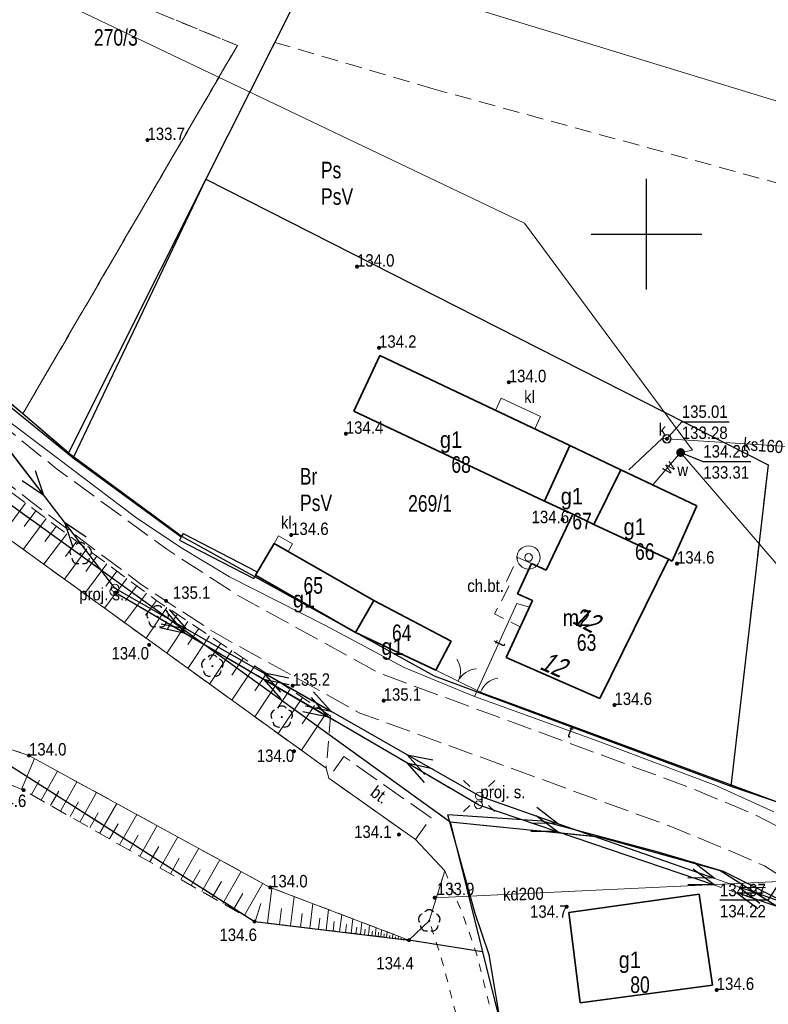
# Model space of a CAD drawing. Header units: metres. Extents: x 5548743 to 5556416, y 5707500 to 5714000.
# Tile 25 of 203: x 5551343 to 5551411, y 5711430 to 5711519. Entities that reach past the tile are written whole.
import ezdxf
from ezdxf.enums import TextEntityAlignment as Align

# ---------------------------------------------------------------- set-up
doc = ezdxf.new("R2010")
doc.units = ezdxf.units.M
doc.header["$MEASUREMENT"] = 0
for name, pattern in [('0.75_0.75', [1.5, 0.75, -0.75]), ('1.5_0.75', [2.25, 1.5, -0.75]), ('2.25_0.75', [3, 2.25, -0.75]), ('219-1000', [0]), ('otob_1000', [0]), ('otof_1000', [0]), ('suep_nn_1000', [0])]:
    doc.linetypes.add(name, pattern=pattern)
doc.layers.get('0').update_dxf_attribs({"color": 2, "linetype": 'CONTINUOUS', "lineweight": 5})
for name, color, linetype in [('000 Inne (niezydentyfikowane)', 7, 'CONTINUOUS'), ('209-oznaczenie konturu klasyfikacyjnego', 7, 'CONTINUOUS'), ('210-oznaczenie konturu użytku gruntowego', 7, 'CONTINUOUS'), ('211-numer działki ewidencyjnej', 7, 'CONTINUOUS'), ('217-kontur klasyfikacyjny', 7, 'CONTINUOUS'), ('218-kontur użytku gruntowego', 7, 'CONTINUOUS'), ('219-działka ewidencyjna', 7, 'CONTINUOUS'), ('238-Punkt adresowy budynku', 7, 'CONTINUOUS'), ('312-budynek ewidencyjny', 7, 'CONTINUOUS'), ('312-oznaczenie budynku ewidencyjnego', 7, 'CONTINUOUS'), ('312-oznaczenie budynku ewidencyjnego-Atr117', 7, 'CONTINUOUS'), ('brama', 7, 'CONTINUOUS'), ('chodnik', 7, 'CONTINUOUS'), ('chodnik-Atr17', 7, 'CONTINUOUS'), ('drzewo liściaste', 7, 'CONTINUOUS'), ('furtka', 7, 'CONTINUOUS'), ('jezdnia', 7, 'CONTINUOUS'), ('latarnia', 7, 'CONTINUOUS'), ('obszar utwardzony', 7, 'CONTINUOUS'), ('obszar utwardzony-Atr17', 7, 'CONTINUOUS'), ('ogrodzenie trwałe', 7, 'CONTINUOUS'), ('osadnik  szambo', 7, 'CONTINUOUS'), ('osadnik  szambo-Atr17', 7, 'CONTINUOUS'), ('pikieta naturalna', 7, 'CONTINUOUS'), ('pikieta naturalna-Atr2', 7, 'CONTINUOUS'), ('przewód elektroenergetyczny niskiego napięcia', 7, 'CONTINUOUS'), ('przewód elektroenergetyczny niskiego napięcia - ob. projektowany', 7, 'CONTINUOUS'), ('przewód kanalizacyjny', 7, 'CONTINUOUS'), ('przewód kanalizacyjny-Atr1', 7, 'CONTINUOUS'), ('przewód telekomunikacyjny podziemny', 7, 'CONTINUOUS'), ('przewód telekomunikacyjny podziemny-Atr1', 7, 'CONTINUOUS'), ('przewód wodociągowy', 7, 'CONTINUOUS'), ('przewód wodociągowy-Atr1', 7, 'CONTINUOUS'), ('rzedna', 7, 'CONTINUOUS'), ('rzedna-Atr2', 7, 'CONTINUOUS'), ('rzedna-Atr3', 7, 'CONTINUOUS'), ('rów melioracyjny (poligon)', 7, 'CONTINUOUS'), ('skarpa nieumocniona', 7, 'CONTINUOUS'), ('studnia kanalizacyjna', 7, 'CONTINUOUS'), ('studnia zwykła', 7, 'CONTINUOUS'), ('słup przewodów napowietrznych', 7, 'CONTINUOUS'), ('słup przewodów napowietrznych - ob. projektowany', 7, 'CONTINUOUS'), ('słup przewodów napowietrznych - ob. projektowany-Atr17', 7, 'CONTINUOUS'), ('woda stojąca', 7, 'CONTINUOUS'), ('Wstawianie ramki sekcyjnej z opisem', 7, 'CONTINUOUS'), ('właz do komory lub kanału - okrągły', 7, 'CONTINUOUS'), ('właz do komory lub kanału - okrągły-Atr17', 7, 'CONTINUOUS'), ('zasuwa lub zawór', 7, 'CONTINUOUS'), ('zasuwa lub zawór-Atr17', 7, 'CONTINUOUS'), ('ściana oporowa (linia)', 7, 'CONTINUOUS')]:
    doc.layers.add(name, color=color, linetype=linetype)
doc.styles.get("Standard").update_dxf_attribs({"font": 'Working1250', "width": 0.75})
doc.linetypes.add('902-1000', pattern='A,5,0,[1,ksztalty.shx,S=1,R=0,X=0,Y=0],5', length=10)
doc.linetypes.add('otdn_1000', pattern='A,7,0,[21,ksztalty.shx,S=0.7,R=0,X=0,Y=0]', length=7)

# ---------------------------------------------------------------- blocks, each defined once
blk = doc.blocks.new('PW01')
at = {"linetype": 'Continuous', "lineweight": 13}
h = blk.add_hatch(color=0, dxfattribs=at)
edge = h.paths.add_edge_path()
edge.add_arc((0, 0), 0.18, 0, 360)
blk = doc.blocks.new('US25')
at = {"linetype": 'Continuous', "lineweight": 13}
h = blk.add_hatch(color=0, dxfattribs=at)
edge = h.paths.add_edge_path()
edge.add_arc((0, 0), 0.4, 0, 360)
blk = doc.blocks.new('OP021')
at = {"linetype": 'Continuous', "lineweight": 13}
h = blk.add_hatch(color=0, dxfattribs=at)
edge = h.paths.add_edge_path()
edge.add_arc((0, 0), 0.1, 0, 360)
at = {"color": 0, "linetype": 'Continuous', "lineweight": -3}
for centre, start, end in [((0, 0.5), 38.316, 141.684), ((-0.476, 0.154), 110.388, 213.756), ((0.476, 0.154), 326.244, 69.612), ((-0.294, -0.404), 182.272, 285.64), ((0.294, -0.404), 254.36, 357.728), ((0.294, -0.404), 254.36, 357.728)]:
    blk.add_arc(centre, 0.5, start, end, dxfattribs=at)
blk = doc.blocks.new('US15')
at = {"color": 0, "linetype": 'Continuous', "lineweight": 13}
blk.add_circle((0, 0), 0.35, dxfattribs=at)
blk = doc.blocks.new('SUEP1')
at = {"color": 0, "linetype": 'Continuous'}
for p, q in [((0, 0), (7.5, 0)), ((7.5, 0), (5.25, 0.75)), ((7.5, 0), (5.25, -0.75)), ((7.5, 0), (22.5, 0)), ((22.5, 0), (20.25, 0.75)), ((22.5, 0), (20.25, -0.75))]:
    blk.add_line(p, q, dxfattribs=at)
blk = doc.blocks.new('OK02')
at = {"color": 0, "linetype": 'Continuous', "lineweight": 0}
for centre, start, end in [((-2, 0), 0, 60), ((2, 0), 120, 180)]:
    blk.add_arc(centre, 2, start, end, dxfattribs=at)
blk = doc.blocks.new('SM01')
at = {"color": 0, "linetype": 'Continuous', "lineweight": 13}
for p, q in [((-0.848, 0.848), (-1.414, 1.414)), ((0.849, 0.848), (1.414, 1.414)), ((-0.848, -0.849), (-1.414, -1.414)), ((0.849, -0.849), (1.414, -1.414))]:
    blk.add_line(p, q, dxfattribs=at)
blk.add_circle((0, 0), 0.35, dxfattribs=at)
blk = doc.blocks.new('OK04')
at = {"color": 0, "linetype": 'Continuous', "lineweight": 0}
blk.add_arc((2, 0), 2, 120, 180, dxfattribs=at)
blk = doc.blocks.new('US13')
at = {"color": 0, "linetype": 'Continuous', "lineweight": 13}
for radius in [1.05, 0.35]:
    blk.add_circle((0, 0), radius, dxfattribs=at)
blk = doc.blocks.new('US22')
at = {"color": 0, "linetype": 'Continuous', "lineweight": 0}
blk.add_circle((0, 0), 0.4, dxfattribs=at)
blk = doc.blocks.new('RAMKA1000K')
at = {"color": 0}
for p, q in [((195, 500), (205, 500)), ((200, 495), (200, 500)), ((200, 0), (200, 5)), ((195, 0), (205, 0))]:
    blk.add_line(p, q, dxfattribs=at)

msp = doc.modelspace()

# ---------------------------------------------------------------- linework, layer by layer
at = {"layer": '000 Inne (niezydentyfikowane)', "color": 252, "linetype": 'Continuous', "lineweight": 18, "flags": 128}
for points in [[(5551343.89, 5711475.67), (5551341.79, 5711472.85)], [(5551345.75, 5711474.28), (5551343.67, 5711471.49)], [(5551344.82, 5711474.97), (5551343.77, 5711473.57)], [(5551346.68, 5711473.59), (5551345.64, 5711472.2)], [(5551347.6, 5711472.91), (5551345.54, 5711470.14)], [(5551349.43, 5711471.54), (5551347.39, 5711468.8)], [(5551348.51, 5711472.22), (5551347.49, 5711470.84)], [(5551350.34, 5711470.87), (5551349.32, 5711469.5)], [(5551351.24, 5711470.19), (5551349.22, 5711467.47)], [(5551353.04, 5711468.85), (5551351.03, 5711466.16)], [(5551352.14, 5711469.52), (5551351.14, 5711468.17)], [(5551353.93, 5711468.19), (5551352.93, 5711466.85)], [(5551354.82, 5711467.53), (5551352.84, 5711464.86)], [(5551355.71, 5711466.87), (5551354.72, 5711465.54)], [(5551356.65, 5711466.24), (5551354.79, 5711463.45)], [(5551357.59, 5711465.61), (5551356.65, 5711464.2)], [(5551358.56, 5711464.97), (5551356.65, 5711462.1)], [(5551359.53, 5711464.33), (5551358.56, 5711462.87)], [(5551360.52, 5711463.67), (5551358.56, 5711460.72)], [(5551361.52, 5711463.01), (5551360.52, 5711461.51)], [(5551362.53, 5711462.33), (5551360.52, 5711459.3)], [(5551364.6, 5711460.96), (5551362.53, 5711457.85)], [(5551363.56, 5711461.65), (5551362.54, 5711460.11)], [(5551365.66, 5711460.26), (5551364.61, 5711458.68)], [(5551366.72, 5711459.55), (5551364.6, 5711456.35)], [(5551367.81, 5711458.83), (5551366.73, 5711457.21)], [(5551368.9, 5711458.1), (5551366.72, 5711454.82)], [(5551369.99, 5711457.37), (5551368.89, 5711455.71)], [(5551371.04, 5711456.68), (5551368.81, 5711453.31)], [(5551343.53, 5711449.78), (5551344.68, 5711452.57)], [(5551345.28, 5711448.81), (5551346.77, 5711451.43)], [(5551344.41, 5711449.31), (5551345.15, 5711450.61)], [(5551347.03, 5711447.82), (5551348.53, 5711450.46)], [(5551346.15, 5711448.32), (5551346.9, 5711449.63)], [(5551348.79, 5711446.81), (5551350.31, 5711449.49)], [(5551347.91, 5711447.32), (5551348.66, 5711448.65)], [(5551350.58, 5711445.8), (5551352.12, 5711448.5)], [(5551349.68, 5711446.31), (5551350.45, 5711447.65)], [(5551352.38, 5711444.77), (5551353.94, 5711447.51)], [(5551351.48, 5711445.29), (5551352.25, 5711446.65)], [(5551354.2, 5711443.73), (5551355.78, 5711446.5)], [(5551353.29, 5711444.25), (5551354.07, 5711445.63)], [(5551356.05, 5711442.68), (5551357.64, 5711445.48)], [(5551355.13, 5711443.21), (5551355.92, 5711444.6)], [(5551357.92, 5711441.62), (5551359.53, 5711444.45)], [(5551356.98, 5711442.15), (5551357.78, 5711443.56)], [(5551359.81, 5711440.54), (5551361.44, 5711443.4)], [(5551358.86, 5711441.08), (5551359.67, 5711442.5)], [(5551361.72, 5711439.45), (5551363.37, 5711442.35)], [(5551360.76, 5711440), (5551361.58, 5711441.44)], [(5551363.65, 5711438.35), (5551365.32, 5711441.28)], [(5551362.68, 5711438.9), (5551363.51, 5711440.36)], [(5551365.76, 5711437.68), (5551366.14, 5711440.85)], [(5551364.63, 5711437.81), (5551365.14, 5711439.45)], [(5551367.83, 5711437.43), (5551368.15, 5711440.09)], [(5551369.58, 5711437.22), (5551369.85, 5711439.44)], [(5551366.83, 5711437.55), (5551367.01, 5711439)], [(5551368.74, 5711437.32), (5551368.89, 5711438.54)], [(5551371.05, 5711437.04), (5551371.27, 5711438.9)], [(5551370.35, 5711437.13), (5551370.47, 5711438.14)], [(5551371.69, 5711436.96), (5551371.79, 5711437.82)], [(5551372.27, 5711436.89), (5551372.46, 5711438.45)], [(5551373.3, 5711436.77), (5551373.45, 5711438.07)], [(5551374.16, 5711436.67), (5551374.29, 5711437.76)], [(5551372.81, 5711436.83), (5551372.89, 5711437.54)], [(5551373.75, 5711436.72), (5551373.82, 5711437.31)], [(5551374.53, 5711436.62), (5551374.59, 5711437.12)], [(5551374.87, 5711436.58), (5551374.98, 5711437.49)], [(5551375.19, 5711436.54), (5551375.24, 5711436.96)], [(5551375.47, 5711436.51), (5551375.56, 5711437.27)], [(5551375.74, 5711436.48), (5551375.78, 5711436.83)], [(5551376, 5711436.45), (5551376.07, 5711437.08)], [(5551376.52, 5711436.38), (5551376.58, 5711436.88)], [(5551376.26, 5711436.41), (5551376.29, 5711436.7)], [(5551376.78, 5711436.35), (5551376.81, 5711436.57)], [(5551377.05, 5711436.32), (5551377.09, 5711436.69)], [(5551377.31, 5711436.29), (5551377.33, 5711436.44)], [(5551377.57, 5711436.26), (5551377.6, 5711436.5)], [(5551377.83, 5711436.23), (5551377.84, 5711436.31)], [(5551378.09, 5711436.19), (5551378.11, 5711436.3)], [(5551378.36, 5711436.16), (5551378.36, 5711436.19)]]:
    msp.add_lwpolyline(points, dxfattribs=at)
at = {"layer": '217-kontur klasyfikacyjny', "color": 3, "linetype": '1.5_0.75', "lineweight": 18, "flags": 128}
for points in [[(5551366.4, 5711517.36), (5551372.16, 5711528.82)], [(5551363.04, 5711517.08), (5551347.61, 5711523.4)], [(5551347.61, 5711523.4), (5551363.04, 5711517.08)], [(5551343.63, 5711483.75), (5551363.04, 5711517.08)], [(5551363.04, 5711517.08), (5551343.63, 5711483.75)], [(5551360.19, 5711504.98), (5551366.4, 5711517.36)], [(5551366.4, 5711517.36), (5551360.19, 5711504.98)], [(5551380.74, 5711513.14), (5551366.4, 5711517.36)], [(5551418.88, 5711502.7), (5551380.74, 5711513.14)], [(5551360.19, 5711504.98), (5551347.76, 5711480.22)], [(5551347.76, 5711480.22), (5551360.19, 5711504.98)], [(5551411, 5711479.13), (5551360.19, 5711504.98)], [(5551360.19, 5711504.98), (5551411, 5711479.13)], [(5551330.76, 5711494.74), (5551343.63, 5711483.75)], [(5551343.63, 5711483.75), (5551347.76, 5711480.22)], [(5551347.76, 5711480.22), (5551358.03, 5711472.65)], [(5551407.64, 5711450.06), (5551411, 5711479.13)], [(5551411, 5711479.13), (5551407.64, 5711450.06)], [(5551358.03, 5711472.65), (5551380.81, 5711460.04)], [(5551380.81, 5711460.04), (5551407.64, 5711450.06)], [(5551364.58, 5711437.82), (5551340.99, 5711452.88)], [(5551407.64, 5711450.06), (5551412.32, 5711448.47)], [(5551395.73, 5711445.49), (5551382.26, 5711446.83)], [(5551382.26, 5711446.83), (5551385.18, 5711435.09)], [(5551406.67, 5711442.43), (5551395.73, 5711445.49)], [(5551413.17, 5711438.34), (5551406.67, 5711442.43)], [(5551378.54, 5711436.14), (5551364.58, 5711437.82)], [(5551385.18, 5711435.09), (5551378.54, 5711436.14)], [(5551385.18, 5711435.09), (5551392.75, 5711404.65)], [(5551392.75, 5711404.65), (5551385.18, 5711435.09)]]:
    msp.add_lwpolyline(points, dxfattribs=at)
at = {"layer": '218-kontur użytku gruntowego', "color": 70, "linetype": '1.5_0.75', "lineweight": 18, "flags": 128}
for points in [[(5551366.4, 5711517.36), (5551372.16, 5711528.82)], [(5551363.04, 5711517.08), (5551347.61, 5711523.4)], [(5551347.61, 5711523.4), (5551363.04, 5711517.08)], [(5551343.63, 5711483.75), (5551363.04, 5711517.08)], [(5551363.04, 5711517.08), (5551343.63, 5711483.75)], [(5551360.19, 5711504.98), (5551366.4, 5711517.36)], [(5551366.4, 5711517.36), (5551360.19, 5711504.98)], [(5551380.74, 5711513.14), (5551366.4, 5711517.36)], [(5551418.88, 5711502.7), (5551380.74, 5711513.14)], [(5551360.19, 5711504.98), (5551347.76, 5711480.22)], [(5551347.76, 5711480.22), (5551360.19, 5711504.98)], [(5551411, 5711479.13), (5551360.19, 5711504.98)], [(5551360.19, 5711504.98), (5551411, 5711479.13)], [(5551382.26, 5711446.83), (5551305, 5711502.62)], [(5551305, 5711502.62), (5551382.26, 5711446.83)], [(5551343.63, 5711483.75), (5551330.76, 5711494.74)], [(5551330.76, 5711494.74), (5551343.63, 5711483.75)], [(5551347.76, 5711480.22), (5551343.63, 5711483.75)], [(5551343.63, 5711483.75), (5551347.76, 5711480.22)], [(5551347.76, 5711480.22), (5551358.03, 5711472.65)], [(5551358.03, 5711472.65), (5551347.76, 5711480.22)], [(5551407.64, 5711450.06), (5551411, 5711479.13)], [(5551411, 5711479.13), (5551407.64, 5711450.06)], [(5551358.03, 5711472.65), (5551380.81, 5711460.04)], [(5551380.81, 5711460.04), (5551358.03, 5711472.65)], [(5551380.81, 5711460.04), (5551407.64, 5711450.06)], [(5551407.64, 5711450.06), (5551380.81, 5711460.04)], [(5551340.99, 5711452.88), (5551364.58, 5711437.82)], [(5551364.58, 5711437.82), (5551340.99, 5711452.88)], [(5551412.32, 5711448.47), (5551407.64, 5711450.06)], [(5551407.64, 5711450.06), (5551412.32, 5711448.47)], [(5551395.73, 5711445.49), (5551382.26, 5711446.83)], [(5551382.26, 5711446.83), (5551385.18, 5711435.09)], [(5551385.18, 5711435.09), (5551382.26, 5711446.83)], [(5551382.26, 5711446.83), (5551395.73, 5711445.49)], [(5551406.67, 5711442.43), (5551395.73, 5711445.49)], [(5551395.73, 5711445.49), (5551406.67, 5711442.43)], [(5551413.17, 5711438.34), (5551406.67, 5711442.43)], [(5551406.67, 5711442.43), (5551413.17, 5711438.34)], [(5551364.58, 5711437.82), (5551378.54, 5711436.14)], [(5551378.54, 5711436.14), (5551364.58, 5711437.82)], [(5551378.54, 5711436.14), (5551385.18, 5711435.09)], [(5551385.18, 5711435.09), (5551378.54, 5711436.14)], [(5551385.18, 5711435.09), (5551392.75, 5711404.65)], [(5551392.75, 5711404.65), (5551385.18, 5711435.09)]]:
    msp.add_lwpolyline(points, dxfattribs=at)
at = {"layer": '219-działka ewidencyjna', "color": 94, "linetype": '219-1000', "lineweight": 30, "flags": 128}
for points in [[(5551372.16, 5711528.82), (5551360.19, 5711504.98)], [(5551360.19, 5711504.98), (5551347.76, 5711480.22)], [(5551360.19, 5711504.98), (5551411, 5711479.13)], [(5551305, 5711502.62), (5551382.26, 5711446.83)], [(5551347.76, 5711480.22), (5551330.76, 5711494.74)], [(5551347.76, 5711480.22), (5551358.03, 5711472.65)], [(5551411, 5711479.13), (5551407.64, 5711450.06)], [(5551358.03, 5711472.65), (5551380.81, 5711460.04)], [(5551380.81, 5711460.04), (5551407.64, 5711450.06)], [(5551340.99, 5711452.88), (5551364.58, 5711437.82)], [(5551407.64, 5711450.06), (5551412.32, 5711448.47)], [(5551382.26, 5711446.83), (5551385.18, 5711435.09)], [(5551382.26, 5711446.83), (5551395.73, 5711445.49)], [(5551395.73, 5711445.49), (5551406.67, 5711442.43)], [(5551406.67, 5711442.43), (5551413.17, 5711438.34)], [(5551364.58, 5711437.82), (5551378.54, 5711436.14)], [(5551385.18, 5711435.09), (5551378.54, 5711436.14)], [(5551385.18, 5711435.09), (5551394.68, 5711396.89)]]:
    msp.add_lwpolyline(points, dxfattribs=at)
at = {"layer": '312-budynek ewidencyjny', "color": 252, "linetype": 'Continuous', "lineweight": 35, "flags": 128}
for points in [[(5551373.55, 5711484), (5551375.89, 5711489.02)], [(5551375.89, 5711489.02), (5551393.08, 5711480.88)], [(5551390.79, 5711475.86), (5551373.55, 5711484)], [(5551393.08, 5711480.88), (5551390.79, 5711475.86)], [(5551390.79, 5711475.86), (5551393.08, 5711480.88)], [(5551393.08, 5711480.88), (5551397.68, 5711478.7)], [(5551397.68, 5711478.7), (5551395.26, 5711473.75)], [(5551395.26, 5711473.75), (5551397.68, 5711478.7)], [(5551397.68, 5711478.7), (5551404.56, 5711475.44)], [(5551393.34, 5711474.66), (5551390.79, 5711475.86)], [(5551404.56, 5711475.44), (5551402.33, 5711470.42)], [(5551390.94, 5711469.61), (5551393.34, 5711474.66)], [(5551395.26, 5711473.75), (5551393.34, 5711474.66)], [(5551393.34, 5711474.66), (5551395.26, 5711473.75)], [(5551395.26, 5711473.75), (5551401.99, 5711470.59)], [(5551401.99, 5711470.59), (5551395.26, 5711473.75)], [(5551364.67, 5711469.16), (5551366.36, 5711472.03)], [(5551366.36, 5711472.03), (5551375.37, 5711466.86)], [(5551401.99, 5711470.59), (5551395.78, 5711457.99)], [(5551402.33, 5711470.42), (5551401.99, 5711470.59)], [(5551388.34, 5711467.47), (5551389.62, 5711470.22)], [(5551389.62, 5711470.22), (5551390.94, 5711469.61)], [(5551373.7, 5711463.97), (5551364.67, 5711469.16)], [(5551389.7, 5711466.85), (5551388.34, 5711467.47)], [(5551375.37, 5711466.86), (5551373.7, 5711463.97)], [(5551373.7, 5711463.97), (5551375.37, 5711466.86)], [(5551375.37, 5711466.86), (5551382.36, 5711463.19)], [(5551387.32, 5711461.72), (5551389.7, 5711466.85)], [(5551380.96, 5711460.57), (5551373.7, 5711463.97)], [(5551382.36, 5711463.19), (5551380.96, 5711460.57)], [(5551395.78, 5711457.99), (5551387.32, 5711461.72)], [(5551392.98, 5711438.64), (5551404.78, 5711440.31)], [(5551404.78, 5711440.31), (5551405.98, 5711432.07)], [(5551394.01, 5711430.46), (5551392.98, 5711438.64)], [(5551405.98, 5711432.07), (5551394.01, 5711430.46)]]:
    msp.add_lwpolyline(points, dxfattribs=at)
at = {"layer": 'brama', "color": 252, "linetype": 'otob_1000', "lineweight": 18, "flags": 128}
msp.add_lwpolyline([(5551380.96, 5711460.57), (5551385.01, 5711458.58)], dxfattribs=at)
at = {"layer": 'chodnik', "color": 252, "linetype": '1.5_0.75', "lineweight": 18, "flags": 128}
msp.add_lwpolyline([(5551389.62, 5711470.22), (5551388.38, 5711470.76), (5551387.28, 5711468.42), (5551387.66, 5711468.33), (5551386.27, 5711465.66), (5551388.6, 5711464.49), (5551389.7, 5711466.85), (5551388.34, 5711467.47)], close=True, dxfattribs=at)
at = {"layer": 'furtka', "color": 252, "linetype": 'otof_1000', "lineweight": 18, "flags": 128}
msp.add_lwpolyline([(5551385.01, 5711458.58), (5551386.29, 5711458.09)], dxfattribs=at)
at = {"layer": 'jezdnia', "color": 252, "linetype": '2.25_0.75', "lineweight": 18, "flags": 128}
msp.add_lwpolyline([(5551172.09, 5711540.78), (5551175.55, 5711541.48), (5551179.08, 5711541.81), (5551182.67, 5711541.28), (5551184.52, 5711540.66), (5551199.48, 5711533.25), (5551229.75, 5711519.43), (5551232.58, 5711518.54), (5551237.97, 5711517.08), (5551246, 5711516), (5551265.86, 5711515.51), (5551285.84, 5711514.34), (5551298.12, 5711510.6), (5551299.87, 5711510.1), (5551304.6, 5711507.06), (5551344.36, 5711475.83), (5551354.22, 5711468.39), (5551360.8, 5711464.06), (5551374.1, 5711456.68), (5551402.05, 5711446.48), (5551407.78, 5711444.12), (5551410.66, 5711442.85), (5551414.33, 5711440.51), (5551417.63, 5711437.78), (5551420.15, 5711433.54), (5551421.37, 5711431.1), (5551426.56, 5711417.26), (5551432.01, 5711390.13), (5551431.87, 5711377.29), (5551426.97, 5711372.97), (5551427.74, 5711369.97), (5551440.19, 5711371.8), (5551450.56, 5711371.32), (5551462.05, 5711371.81), (5551478.14, 5711373.67), (5551488.68, 5711375.38), (5551516.03, 5711380.25), (5551543.48, 5711385.9), (5551551.63, 5711387.01), (5551565.67, 5711387.79), (5551572.21, 5711387.75), (5551583.47, 5711386.8), (5551583.96, 5711391.49), (5551566.2, 5711392.76), (5551550.45, 5711392.17), (5551542.24, 5711391.21), (5551487.59, 5711380.11), (5551461.08, 5711375.98), (5551449.46, 5711376.1), (5551446.32, 5711376.39), (5551441.41, 5711378.14), (5551439.66, 5711379.88), (5551437.86, 5711383.43), (5551436.13, 5711391.22), (5551429.65, 5711420.76), (5551427.26, 5711427.87), (5551425.61, 5711431.8), (5551422.03, 5711437.63), (5551419.19, 5711441.14), (5551415.93, 5711444.01), (5551412.67, 5711446), (5551409.41, 5711447.67), (5551403.68, 5711450.03), (5551375.77, 5711460.32), (5551363.25, 5711467.22), (5551356.64, 5711471.51), (5551346.66, 5711478.8), (5551307.36, 5711510.62), (5551302.62, 5711513.66), (5551298.56, 5711514.88), (5551286.23, 5711518.17), (5551273.73, 5711520.21), (5551268.88, 5711520.25), (5551264.12, 5711520.29), (5551254.29, 5711520.53), (5551243.63, 5711521.23), (5551236.96, 5711522.3), (5551231.68, 5711523.72), (5551223.67, 5711526.93), (5551218.56, 5711529.25), (5551196.45, 5711540.28), (5551189.04, 5711543.29), (5551182.56, 5711546.16), (5551169.98, 5711545.84), (5551167.74, 5711545.19)], close=True, dxfattribs=at)
at = {"layer": 'obszar utwardzony', "color": 252, "linetype": '2.25_0.75', "lineweight": 18, "flags": 128}
msp.add_lwpolyline([(5551371.28, 5711450.79), (5551379.12, 5711445.25), (5551380.53, 5711447.2), (5551372.66, 5711452.75)], close=True, dxfattribs=at)
at = {"layer": 'ogrodzenie trwałe', "color": 252, "linetype": '902-1000', "lineweight": 25, "flags": 128}
for points in [[(5551372.16, 5711528.82), (5551360.19, 5711504.98), (5551348.2, 5711479.76)], [(5551386.29, 5711458.09), (5551412.29, 5711448.47), (5551418.64, 5711501.4), (5551475.3, 5711483.27), (5551471.93, 5711435.28), (5551435.36, 5711439.98)], [(5551330.56, 5711494.09), (5551348.2, 5711479.76)], [(5551348.2, 5711479.76), (5551357.96, 5711472.62)], [(5551425.16, 5711417.17), (5551422.16, 5711426.53), (5551417.66, 5711434.24), (5551413.63, 5711439.01), (5551406.97, 5711442.35), (5551400.96, 5711444.12), (5551390.57, 5711446.91), (5551382.05, 5711447.48)], [(5551392.06, 5711412.42), (5551387.02, 5711427.46), (5551385.78, 5711434.8), (5551384.52, 5711438.56), (5551382.05, 5711447.48)]]:
    msp.add_lwpolyline(points, dxfattribs=at)
at = {"layer": 'osadnik  szambo', "color": 34, "linetype": 'Continuous', "lineweight": 18, "flags": 128}
for points in [[(5551389.9, 5711482.39), (5551386.35, 5711484.06), (5551386.88, 5711485.18), (5551390.43, 5711483.5)], [(5551367.63, 5711471.3), (5551366.36, 5711472.03), (5551366.75, 5711472.72), (5551368.02, 5711471.99)]]:
    msp.add_lwpolyline(points, close=True, dxfattribs=at)
at = {"layer": 'przewód elektroenergetyczny niskiego napięcia', "color": 1, "linetype": 'suep_nn_1000', "lineweight": 18, "flags": 128}
for points in [[(5551331.85, 5711494.21), (5551351.96, 5711467.99)], [(5551351.96, 5711467.99), (5551384.89, 5711449.18)], [(5551384.89, 5711449.18), (5551429.62, 5711433.49)], [(5551429.62, 5711433.49), (5551384.89, 5711449.18)]]:
    msp.add_lwpolyline(points, dxfattribs=at)
at = {"layer": 'przewód elektroenergetyczny niskiego napięcia - ob. projektowany', "color": 1, "linetype": '2.25_0.75', "lineweight": 18, "flags": 128}
for points in [[(5551384.82, 5711448.38), (5551351.86, 5711467.68)], [(5551351.86, 5711467.68), (5551384.82, 5711448.38)], [(5551429.47, 5711433.18), (5551384.82, 5711448.38)]]:
    msp.add_lwpolyline(points, dxfattribs=at)
at = {"layer": 'przewód kanalizacyjny', "color": 34, "linetype": 'Continuous', "lineweight": 18, "flags": 128}
for points in [[(5551248.99, 5711626.03), (5551264.5, 5711613.67), (5551273.27, 5711606.28), (5551302.49, 5711596.19), (5551334.97, 5711595.59), (5551372.21, 5711602.16), (5551376.68, 5711602.39), (5551379.2, 5711547.02), (5551371.73, 5711524.35), (5551421.06, 5711509.2), (5551418.45, 5711480.42), (5551415.44, 5711457.21), (5551432.89, 5711435.52), (5551428.39, 5711415), (5551432.87, 5711392.48), (5551435.75, 5711372.47)], [(5551398.4, 5711478.7), (5551401.41, 5711481.52), (5551401.85, 5711481.49), (5551418.45, 5711480.42)], [(5551380.86, 5711439.98), (5551411.99, 5711441.44)]]:
    msp.add_lwpolyline(points, dxfattribs=at)
at = {"layer": 'przewód telekomunikacyjny podziemny', "color": 30, "linetype": 'Continuous', "lineweight": 18, "flags": 128}
for points in [[(5551411.51, 5711447.74), (5551406.27, 5711450.13), (5551395.55, 5711454.16), (5551384.47, 5711458.19), (5551378.11, 5711460.79), (5551370.98, 5711464.6), (5551362.31, 5711469.02), (5551357.91, 5711471.66), (5551353.82, 5711474.4), (5551337.47, 5711486.77), (5551329.63, 5711493.16), (5551325.12, 5711497.04)], [(5551384.47, 5711458.19), (5551388.28, 5711466.58), (5551389.42, 5711466.25)]]:
    msp.add_lwpolyline(points, dxfattribs=at)
at = {"layer": 'przewód wodociągowy', "color": 5, "linetype": 'Continuous', "lineweight": 18, "flags": 128}
for points in [[(5551480.77, 5711401.27), (5551476.97, 5711450.75), (5551447.65, 5711451.64), (5551446.91, 5711451.66), (5551445.16, 5711451.7), (5551427.94, 5711451.91), (5551417.18, 5711450.36), (5551417.17, 5711450.58), (5551416.28, 5711464.79), (5551415.48, 5711465.84), (5551403.09, 5711480.25), (5551404.15, 5711480.46), (5551388.98, 5711501.01), (5551338.01, 5711525.36), (5551334.95, 5711526.78), (5551317.77, 5711533.04), (5551308.62, 5711535.46), (5551308.67, 5711537.37), (5551309.39, 5711546.08), (5551311.94, 5711560.48), (5551310.1, 5711570.58), (5551304.61, 5711576.85), (5551293.52, 5711582.76), (5551287.82, 5711583.9)], [(5551403.09, 5711480.25), (5551400.57, 5711477.33)]]:
    msp.add_lwpolyline(points, dxfattribs=at)
at = {"layer": 'rzedna-Atr2', "color": 252, "flags": 128}
for points in [[(5551401.85, 5711481.49), (5551403.2, 5711483.04), (5551407.483, 5711483.04)], [(5551403.09, 5711480.25), (5551405.14, 5711479.45), (5551409.423, 5711479.45)], [(5551412.08, 5711441.45), (5551410.98, 5711439.76), (5551406.649, 5711439.76)]]:
    msp.add_lwpolyline(points, dxfattribs=at)
at = {"layer": 'rów melioracyjny (poligon)', "color": 252, "linetype": '0.75_0.75', "lineweight": 18, "flags": 128}
msp.add_lwpolyline([(5551388.74, 5711411.68), (5551390.71, 5711412), (5551386.52, 5711427.38), (5551384.74, 5711434.64), (5551383.43, 5711438.38), (5551381.77, 5711442.41), (5551380.37, 5711437.88), (5551381.58, 5711434.13), (5551383.46, 5711426.89)], close=True, dxfattribs=at)
at = {"layer": 'skarpa nieumocniona', "color": 252, "linetype": '1.5_0.75', "lineweight": 18, "flags": 128}
for points in [[(5551371.46, 5711456.4), (5551355.76, 5711466.83), (5551334.76, 5711482.46), (5551303.08, 5711506.92), (5551290.74, 5711510.43), (5551285.59, 5711511.9), (5551289.99, 5711507.32), (5551302.84, 5711502.17), (5551331.99, 5711479.93), (5551371.05, 5711451.69)], [(5551371.46, 5711456.4), (5551355.76, 5711466.83), (5551334.76, 5711482.46), (5551303.08, 5711506.92), (5551290.74, 5711510.43), (5551285.59, 5711511.9), (5551289.99, 5711507.32), (5551302.84, 5711502.17), (5551331.99, 5711479.93), (5551371.05, 5711451.69)], [(5551286.4, 5711465.01), (5551290.26, 5711462.56), (5551320.96, 5711459.09), (5551343.71, 5711449.71), (5551364.58, 5711437.82), (5551378.54, 5711436.14), (5551365.99, 5711440.91), (5551344.19, 5711452.84), (5551310.82, 5711464.08)], [(5551286.4, 5711465.01), (5551290.26, 5711462.56), (5551320.96, 5711459.09), (5551343.71, 5711449.71), (5551364.58, 5711437.82), (5551378.54, 5711436.14), (5551365.99, 5711440.91), (5551344.19, 5711452.84), (5551310.82, 5711464.08)]]:
    msp.add_lwpolyline(points, close=True, dxfattribs=at)
at = {"layer": 'woda stojąca', "color": 141, "linetype": 'Continuous', "lineweight": 18, "flags": 128}
msp.add_lwpolyline([(5551365.99, 5711440.91), (5551378.54, 5711436.14), (5551380.37, 5711437.88), (5551381.77, 5711442.41), (5551379.12, 5711445.25), (5551371.28, 5711450.79), (5551371.05, 5711451.69), (5551331.99, 5711479.93), (5551302.84, 5711502.17), (5551289.99, 5711507.32), (5551285.59, 5711511.9), (5551279.93, 5711513.03), (5551276.26, 5711513.07), (5551276.51, 5711512.28), (5551266.14, 5711510.8), (5551258.88, 5711507.55), (5551257.97, 5711497), (5551261.52, 5711484.74), (5551267.16, 5711477.97), (5551281.27, 5711468.57), (5551286.4, 5711465.01), (5551310.82, 5711464.08), (5551344.19, 5711452.84)], close=True, dxfattribs=at)
at = {"layer": 'ściana oporowa (linia)', "color": 252, "linetype": 'Continuous'}
for p, q in [((5551357.96, 5711472.62), (5551357.8, 5711472.309)), ((5551358.12, 5711472.931), (5551357.96, 5711472.62)), ((5551364.67, 5711469.16), (5551364.51, 5711468.849)), ((5551364.83, 5711469.471), (5551364.67, 5711469.16))]:
    msp.add_line(p, q, dxfattribs=at)
at = {"layer": 'ściana oporowa (linia)', "color": 252}
msp.add_line((5551358.12, 5711472.931), (5551364.83, 5711469.471), dxfattribs=at)
at = {"layer": 'ściana oporowa (linia)', "color": 252, "linetype": 'otdn_1000'}
msp.add_line((5551357.8, 5711472.309), (5551364.51, 5711468.849), dxfattribs=at)

# ---------------------------------------------------------------- block references
at = {"layer": 'brama', "color": 252, "linetype": 'Continuous', "lineweight": 18, "rotation": 333.8320000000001}
msp.add_blockref('OK02', (5551382.985, 5711459.575), dxfattribs=at)
at = {"layer": 'drzewo liściaste', "color": 3, "linetype": 'Continuous', "lineweight": 18}
for p in [(5551348.86, 5711471.11), (5551355.82, 5711465.39), (5551360.77, 5711460.93), (5551367.04, 5711456.32), (5551380.37, 5711437.88)]:
    msp.add_blockref('OP021', p, dxfattribs=at)
at = {"layer": 'furtka', "color": 252, "linetype": 'Continuous', "lineweight": 18, "rotation": 339.0530000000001}
msp.add_blockref('OK04', (5551385.01, 5711458.58), dxfattribs=at)
at = {"layer": 'latarnia', "color": 252, "linetype": 'Continuous', "lineweight": 18}
msp.add_blockref('SM01', (5551384.89, 5711449.18), dxfattribs=at)
msp.add_blockref('SM01', (5551384.89, 5711449.18), dxfattribs=at)
at = {"layer": 'pikieta naturalna', "color": 252, "linetype": 'Continuous', "lineweight": 13}
for p in [(5551354.9, 5711508.52), (5551373.84, 5711497.07), (5551375.83, 5711489.73), (5551387.56, 5711486.61), (5551372.83, 5711481.95), (5551392.42, 5711474.18), (5551367.89, 5711472.79), (5551402.76, 5711470.2), (5551356.59, 5711466.83), (5551355.05, 5711462.85), (5551368.02, 5711459.15), (5551376.25, 5711457.8), (5551397.11, 5711457.41), (5551344.19, 5711452.84), (5551368.15, 5711453.23), (5551343.71, 5711449.71), (5551377.63, 5711445.69), (5551365.99, 5711440.91), (5551380.86, 5711439.98), (5551392.79, 5711439.16), (5551364.58, 5711437.82), (5551378.54, 5711436.14), (5551406.35, 5711431.63)]:
    msp.add_blockref('PW01', p, dxfattribs=at)
at = {"layer": 'przewód elektroenergetyczny niskiego napięcia', "color": 1, "linetype": 'Continuous', "lineweight": 18}
for p, rotation in [((5551331.85, 5711494.21), 307.487), ((5551351.96, 5711467.99), 127.487), ((5551351.96, 5711467.99), 330.264), ((5551384.89, 5711449.18), 150.264), ((5551384.89, 5711449.18), 340.671), ((5551429.62, 5711433.49), 160.671)]:
    msp.add_blockref('SUEP1', p, dxfattribs=dict(at, rotation=rotation))
at = {"layer": 'przewód elektroenergetyczny niskiego napięcia - ob. projektowany', "color": 1, "linetype": 'Continuous', "lineweight": 18}
for p, rotation in [((5551351.86, 5711467.68), 329.6490000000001), ((5551384.82, 5711448.38), 149.649), ((5551384.82, 5711448.38), 341.2), ((5551429.47, 5711433.18), 161.2)]:
    msp.add_blockref('SUEP1', p, dxfattribs=dict(at, rotation=rotation))
at = {"layer": 'rzedna', "color": 34, "linetype": 'Continuous', "lineweight": 18}
msp.add_blockref('PW01', (5551401.85, 5711481.49), dxfattribs=at)
at = {"layer": 'rzedna', "color": 5, "linetype": 'Continuous', "lineweight": 18}
msp.add_blockref('PW01', (5551403.09, 5711480.25), dxfattribs=at)
at = {"layer": 'studnia kanalizacyjna', "color": 34, "linetype": 'Continuous', "lineweight": 18}
msp.add_blockref('US15', (5551401.85, 5711481.49), dxfattribs=at)
at = {"layer": 'studnia zwykła', "color": 5, "linetype": 'Continuous', "lineweight": 18}
msp.add_blockref('US13', (5551389.35, 5711470.76), dxfattribs=at)
at = {"layer": 'słup przewodów napowietrznych', "color": 252, "linetype": 'Continuous', "lineweight": 18}
msp.add_blockref('US15', (5551351.96, 5711467.99), dxfattribs=at)
at = {"layer": 'słup przewodów napowietrznych - ob. projektowany', "color": 1, "linetype": 'Continuous', "lineweight": 18}
for p in [(5551351.86, 5711467.68), (5551384.82, 5711448.38)]:
    msp.add_blockref('US15', p, dxfattribs=at)
at = {"layer": 'Wstawianie ramki sekcyjnej z opisem', "color": 8, "linetype": 'Continuous', "lineweight": 5}
for p in [(5551200, 5711500), (5551200, 5711500), (5551200, 5711500), (5551200, 5711500), (5551200, 5711000), (5551200, 5711000), (5551200, 5711000), (5551200, 5711000)]:
    msp.add_blockref('RAMKA1000K', p, dxfattribs=at)
at = {"layer": 'właz do komory lub kanału - okrągły', "color": 252, "linetype": 'Continuous', "lineweight": 18}
msp.add_blockref('US22', (5551401.85, 5711481.49), dxfattribs=at)
at = {"layer": 'zasuwa lub zawór', "color": 5, "linetype": 'Continuous', "lineweight": 18}
msp.add_blockref('US25', (5551403.09, 5711480.25), dxfattribs=at)

# ---------------------------------------------------------------- texts
at = {"layer": '209-oznaczenie konturu klasyfikacyjnego', "color": 70, "linetype": 'Continuous', "lineweight": 18, "width": 0.79}
for p in [(5551370.59, 5711504.16), (5551368.69, 5711476.45)]:
    msp.add_text('PsV', height=1.5, dxfattribs=at).set_placement(p, align=Align.TOP_LEFT)
at = {"layer": '210-oznaczenie konturu użytku gruntowego', "color": 70, "linetype": 'Continuous', "lineweight": 18, "width": 0.79}
for s, p in [('Ps', (5551370.57, 5711505.06)), ('Br', (5551368.67, 5711477.35))]:
    msp.add_text(s, height=1.5, dxfattribs=at).set_placement(p)
at = {"layer": '211-numer działki ewidencyjnej', "color": 94, "linetype": 'Continuous', "lineweight": 30, "width": 0.79}
for s, p in [('270/3', (5551350.06, 5711518.56)), ('269/1', (5551378.46, 5711476.4))]:
    msp.add_text(s, height=1.5, dxfattribs=at).set_placement(p, align=Align.TOP_LEFT)
at = {"layer": '238-Punkt adresowy budynku', "color": 252, "linetype": 'Continuous', "lineweight": 18, "oblique": 15, "width": 0.79}
msp.add_text('12', height=1.8, rotation=332, dxfattribs=at).set_placement((5551392.94, 5711464.39), align=Align.BOTTOM_LEFT)
msp.add_text('12', height=1.8, rotation=-23.789, dxfattribs=at).set_placement((5551391.22, 5711460.28), align=Align.CENTER)
at = {"layer": '312-oznaczenie budynku ewidencyjnego', "color": 252, "linetype": 'Continuous', "lineweight": 18, "width": 0.79}
for s, p in [('68', (5551382.37, 5711479.92)), ('67', (5551393.3, 5711474.8)), ('66', (5551398.97, 5711472.04)), ('65', (5551369, 5711468.98)), ('64', (5551377, 5711464.69)), ('63', (5551393.71, 5711463.81)), ('80', (5551398.54, 5711432.86))]:
    msp.add_text(s, height=1.5, dxfattribs=at).set_placement(p, align=Align.TOP_LEFT)
at = {"layer": '312-oznaczenie budynku ewidencyjnego-Atr117', "color": 252, "width": 0.9}
for s, p in [('g1', (5551382.34, 5711481.42)), ('g1', (5551393.26, 5711476.3)), ('g1', (5551398.94, 5711473.54)), ('g1', (5551369.05, 5711466.98)), ('m2', (5551393.67, 5711465.3)), ('g1', (5551377.05, 5711462.69)), ('g1', (5551398.5, 5711434.36))]:
    msp.add_text(s, height=1.5, dxfattribs=at).set_placement(p, align=Align.MIDDLE_CENTER)
at = {"layer": 'chodnik-Atr17', "color": 252, "width": 0.9}
msp.add_text('ch.bt.', height=1.125, dxfattribs=at).set_placement((5551383.81, 5711467.64))
at = {"layer": 'obszar utwardzony-Atr17', "color": 252, "width": 0.9}
msp.add_text('bt.', height=1.125, rotation=-36.524, dxfattribs=at).set_placement((5551374.95, 5711449.29))
at = {"layer": 'osadnik  szambo-Atr17', "color": 34, "width": 0.9}
for p in [(5551388.95, 5711484.72), (5551366.96, 5711473.36)]:
    msp.add_text('kl', height=1.125, dxfattribs=at).set_placement(p)
at = {"layer": 'pikieta naturalna-Atr2', "color": 252, "width": 0.9}
for s, p in [('133.7', (5551354.9, 5711508.52)), ('134.0', (5551373.84, 5711497.07)), ('134.2', (5551375.83, 5711489.73)), ('134.0', (5551387.56, 5711486.61)), ('134.4', (5551372.83, 5711481.95)), ('134.6', (5551389.62, 5711473.86)), ('134.6', (5551367.89, 5711472.79)), ('134.6', (5551402.76, 5711470.2)), ('135.1', (5551357.2, 5711467.02)), ('134.0', (5551351.65, 5711461.53)), ('135.2', (5551368.02, 5711459.15)), ('135.1', (5551376.25, 5711457.8)), ('134.6', (5551397.11, 5711457.41)), ('134.0', (5551344.19, 5711452.84)), ('134.0', (5551364.78, 5711452.26)), ('134.6', (5551340.56, 5711448.18)), ('134.1', (5551373.58, 5711445.38)), ('134.0', (5551365.99, 5711440.91)), ('133.9', (5551381.06, 5711440.21)), ('134.7', (5551389.48, 5711438.16)), ('134.6', (5551361.41, 5711436.06)), ('134.4', (5551375.59, 5711433.49)), ('134.6', (5551406.35, 5711431.63))]:
    msp.add_text(s, height=1.125, dxfattribs=at).set_placement(p)
at = {"layer": 'przewód kanalizacyjny-Atr1', "color": 34, "width": 0.9}
for s, rotation, p in [('ks160', 354.999, (5551408.76, 5711481.05)), ('kd200', 1.379, (5551387.03, 5711440.27))]:
    msp.add_text(s, height=1.125, rotation=rotation, dxfattribs=at).set_placement(p, align=Align.MIDDLE_LEFT)
at = {"layer": 'przewód telekomunikacyjny podziemny-Atr1', "color": 30, "width": 0.9}
for rotation, p in [(64.269, (5551386.59, 5711462.84)), (338.704, (5551392.97, 5711455.1))]:
    msp.add_text('t', height=1.125, rotation=rotation, dxfattribs=at).set_placement(p, align=Align.MIDDLE_LEFT)
at = {"layer": 'przewód wodociągowy-Atr1', "color": 5, "width": 0.9}
msp.add_text('w', height=1.125, rotation=47.975, dxfattribs=at).set_placement((5551401.64, 5711478.57), align=Align.MIDDLE_LEFT)
at = {"layer": 'rzedna-Atr2', "color": 34, "width": 0.9}
for s, p in [('135.01', (5551403.2, 5711483.051)), ('134.97', (5551406.649, 5711439.771))]:
    msp.add_text(s, height=1.125, dxfattribs=at).set_placement(p, align=Align.BOTTOM_LEFT)
at = {"layer": 'rzedna-Atr2', "color": 5, "width": 0.9}
msp.add_text('134.26', height=1.125, dxfattribs=at).set_placement((5551405.14, 5711479.461), align=Align.BOTTOM_LEFT)
at = {"layer": 'rzedna-Atr3', "color": 34, "width": 0.9}
for s, p in [('133.28', (5551403.2, 5711481.139)), ('134.22', (5551406.649, 5711437.859))]:
    msp.add_text(s, height=1.125, dxfattribs=at).set_placement(p, align=Align.BOTTOM_LEFT)
at = {"layer": 'rzedna-Atr3', "color": 5, "width": 0.9}
msp.add_text('133.31', height=1.125, dxfattribs=at).set_placement((5551405.14, 5711477.549), align=Align.BOTTOM_LEFT)
at = {"layer": 'słup przewodów napowietrznych - ob. projektowany-Atr17', "color": 252, "width": 0.9}
for p in [(5551348.73, 5711466.88), (5551385, 5711448.98)]:
    msp.add_text('proj. s.', height=1.125, dxfattribs=at).set_placement(p)
at = {"layer": 'właz do komory lub kanału - okrągły-Atr17', "color": 252, "width": 0.9}
msp.add_text('k', height=1.125, dxfattribs=at).set_placement((5551401.1, 5711482.33), align=Align.MIDDLE_LEFT)
at = {"layer": 'zasuwa lub zawór-Atr17', "color": 5, "width": 0.9}
msp.add_text('w', height=1.125, dxfattribs=at).set_placement((5551402.79, 5711478.68), align=Align.MIDDLE_LEFT)

doc.saveas('drawing.dxf')
